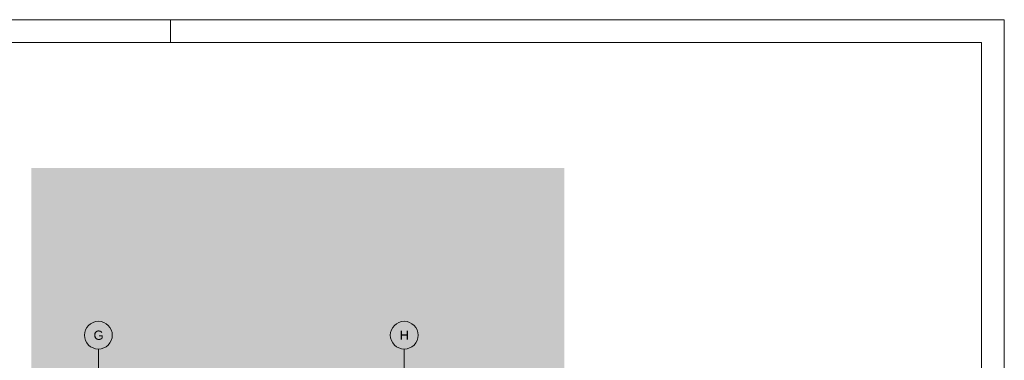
# Paper-space layout 'A-06 INWENTARYZACJA - PIĘTRO 3' of a CAD drawing. Header units: millimetres. Extents: x 0 to 500, y 0 to 350.
# Tile 12 of 12: x 287 to 500, y 276 to 350. Entities that reach past the tile are written whole.
import ezdxf
from ezdxf.xclip import XClip

# ---------------------------------------------------------------- set-up
doc = ezdxf.new("R2010")
doc.units = ezdxf.units.MM
doc.header["$MEASUREMENT"] = 0
doc.header["$XCLIPFRAME"] = 0
doc.linetypes.add('DASHDOTX2', pattern=[1000, 500, -250, 0, -250])
for name, color, linetype, lineweight, true_color in [('A_Arkusz_Nr_pióra__255', 7, 'Continuous', 15, 0x242424), ('A_osie_Nr_pióra__16', 7, 'Continuous', 5, 0x0f0f0f), ('A_osie_Nr_pióra__76', 7, 'Continuous', 5, 0x2d2d2d)]:
    doc.layers.add(name, color=color, linetype=linetype, lineweight=lineweight, true_color=true_color)
doc.layers.add('A_podrys', color=7, linetype='Continuous')
doc.styles.add('STYL_AUTOMATYCZNY_1', font='arial.ttf')

# ---------------------------------------------------------------- blocks, each defined once
blk = doc.blocks.new('Rysunek_2_2', base_point=(-1734.83, -269.95))
at = {"linetype": 'Continuous', "lineweight": 0, "true_color": 0x484848}
blk.add_hatch(color=251, dxfattribs=at).paths.add_polyline_path([(405.04, 317.93), (289.97, 317.93), (289.97, 272.93), (386.04, 272.93), (386.04, 114.12), (405.04, 114.12)])
at = {"layer": 'A_osie_Nr_pióra__16', "color": 250, "linetype": 'DASHDOTX2', "lineweight": 5, "true_color": 0x0f0f0f}
for p, q in [((304.47, 258.58), (304.47, 278.83)), ((370.47, 258.58), (370.47, 278.83))]:
    blk.add_line(p, q, dxfattribs=at)
at = {"layer": 'A_osie_Nr_pióra__76', "color": 250, "linetype": 'Continuous', "lineweight": 5, "true_color": 0x2d2d2d}
for centre in [(304.47, 281.83), (370.47, 281.83)]:
    blk.add_circle(centre, 3, dxfattribs=at)
at = {"layer": 'A_osie_Nr_pióra__76', "color": 250, "linetype": 'Continuous', "lineweight": 5, "true_color": 0x2d2d2d, "char_height": 2, "attachment_point": 1, "style": 'STYL_AUTOMATYCZNY_1'}
for s, insert in [('\\A1;{\\pql;\\pt0;\\fArial|b0|i0|c238|p0;\\W1.000000;G}', (303.41, 282.83)), ('\\A1;{\\pql;\\pt0;\\fArial|b0|i0|c238|p0;\\W1.000000;H}', (369.48, 282.83))]:
    blk.add_mtext(s, dxfattribs=dict(at, insert=insert))

psp = doc.layouts.new('A-06 INWENTARYZACJA - PIĘTRO 3')

# ---------------------------------------------------------------- linework, layer by layer
at = {"layer": 'A_Arkusz_Nr_pióra__255', "color": 250, "linetype": 'Continuous', "lineweight": 15, "true_color": 0x242424}
for p, q in [((320, 345.1), (320, 350)), ((495.1, 345.1), (29.9, 345.1)), ((495.1, 345.1), (495.1, 4.9))]:
    psp.add_line(p, q, dxfattribs=at)
at = {"layer": 'A_Arkusz_Nr_pióra__255', "color": 250, "linetype": 'Continuous', "lineweight": 15, "true_color": 0x242424, "flags": 128}
psp.add_lwpolyline([(0, 350), (500, 350), (500, 0), (0, 0)], close=True, dxfattribs=at)

# ---------------------------------------------------------------- block references
at = {"layer": 'A_podrys', "color": 37, "linetype": 'Continuous', "lineweight": 5, "true_color": 0x656532}
ref = psp.add_blockref('Rysunek_2_2', (-1734.83, -269.95), dxfattribs=at)
XClip(ref).set_block_clipping_path([(289.9747501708, 114.122345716), (405.0399603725, 317.932345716)])

doc.saveas('drawing.dxf')
